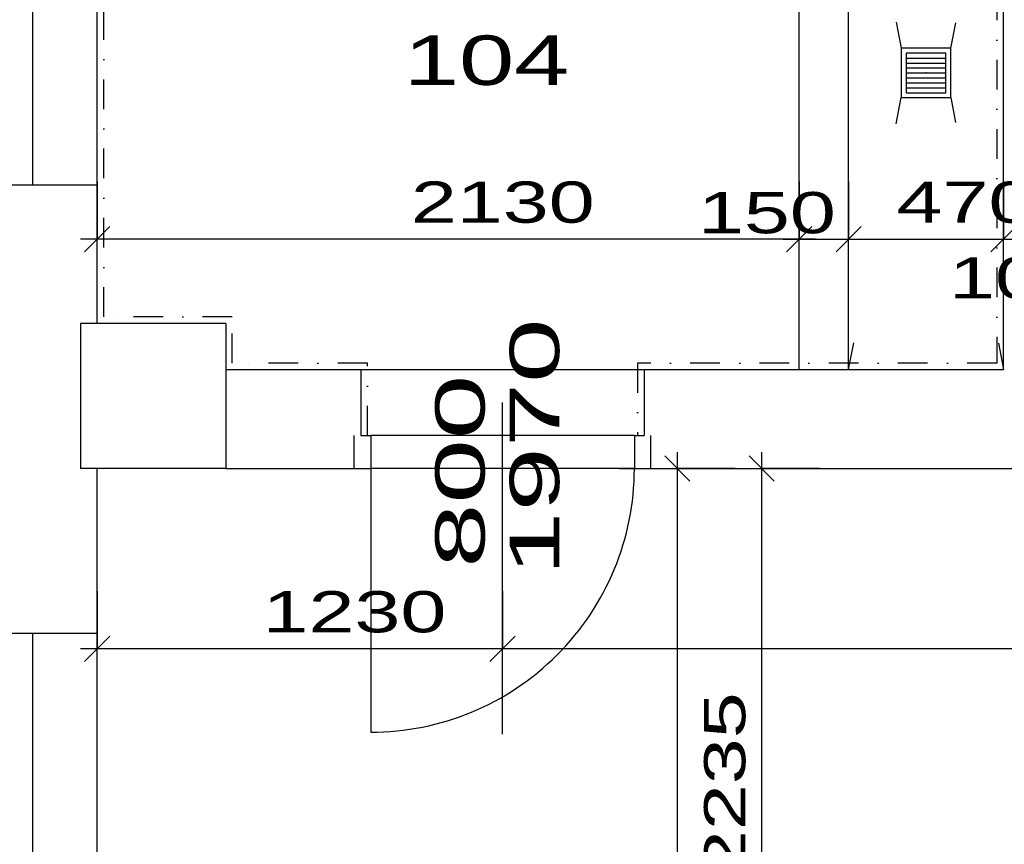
# Model space of a CAD drawing. Extents: x -196363 to 396902, y -489949 to -260582.
# Tile 19 of 256: x 15058 to 18045, y -381833 to -379332. Entities that reach past the tile are written whole.
import ezdxf

# ---------------------------------------------------------------- set-up
doc = ezdxf.new("R2010")
doc.units = 0
doc.header["$MEASUREMENT"] = 0
doc.linetypes.add('DOTDASH', pattern=[1, 0.3, -0.2, 0, -0.2, 0.3])
for name, color, linetype in [('dvere', 1, 'Continuous'), ('koty', 1, 'Continuous'), ('legenda', 1, 'Continuous'), ('noszdiv', 1, 'Continuous'), ('obklady', 14, 'Continuous'), ('okna', 2, 'Continuous'), ('popdver', 6, 'Continuous')]:
    doc.layers.add(name, color=color, linetype=linetype)
doc.styles.add('SPIRITTXTSTYLE1', font='ROMAN')
doc.styles.add('SPIRITTXTSTYLE2', font='txt')
doc.linetypes.add('CERCH2', pattern='A,0,-1,[17,dur+dsp vaclavov.shx,S=0.003401,R=0,X=-1,Y=0],0', length=1)
doc.dimstyles.new('SPIRITSTYLE158', dxfattribs={"dimtxt": 125, "dimasz": 12.7, "dimexe": 175, "dimexo": 7969.395996, "dimgap": 50, "dimtad": 1, "dimdec": 3, "dimzin": 0, "dimdsep": 46, "dimlunit": 7, "dimtxsty": 'SPIRITTXTSTYLE1', "dimblk1": '_TICKMARKS158', "dimblk2": '_TICKMARKS158', "dimsah": 1, "dimcen": 0.09, "dimdle": 50, "dimclrd": 1, "dimclre": 1, "dimclrt": 1, "dimadec": 0, "dimazin": 0, "dimtfac": 1, "dimtdec": 4, "dimtofl": 0, "dimtmove": 1, "dimatfit": 0, "dimfxl": 0, "dimtolj": 1, "dimtzin": 0, "dimarcsym": 0})
doc.dimstyles.new('SPIRITSTYLE26', dxfattribs={"dimtxt": 125, "dimasz": 12.7, "dimexe": 175, "dimexo": -175, "dimgap": 50, "dimtad": 1, "dimdec": 3, "dimzin": 0, "dimdsep": 46, "dimlunit": 7, "dimtxsty": 'SPIRITTXTSTYLE1', "dimblk1": '_TICKMARKS26', "dimblk2": '_TICKMARKS26', "dimsah": 1, "dimcen": 0.09, "dimdle": 50, "dimclrd": 1, "dimclre": 1, "dimclrt": 1, "dimadec": 0, "dimazin": 0, "dimtfac": 1, "dimtdec": 4, "dimtofl": 0, "dimtmove": 1, "dimatfit": 0, "dimfxl": 0, "dimtolj": 1, "dimtzin": 0, "dimarcsym": 0})
doc.dimstyles.new('SPIRITSTYLE64', dxfattribs={"dimtxt": 125, "dimasz": 12.7, "dimexe": 175, "dimexo": 1699.415771, "dimgap": 50, "dimtad": 1, "dimdec": 3, "dimzin": 0, "dimdsep": 46, "dimlunit": 7, "dimtxsty": 'SPIRITTXTSTYLE1', "dimblk1": '_TICKMARKS64', "dimblk2": '_TICKMARKS64', "dimsah": 1, "dimcen": 0.09, "dimdle": 50, "dimclrd": 1, "dimclre": 1, "dimclrt": 1, "dimadec": 0, "dimazin": 0, "dimtfac": 1, "dimtdec": 4, "dimtofl": 0, "dimtmove": 1, "dimatfit": 0, "dimfxl": 0, "dimtolj": 1, "dimtzin": 0, "dimarcsym": 0})
doc.dimstyles.new('SPIRITSTYLE65', dxfattribs={"dimtxt": 125, "dimasz": 12.7, "dimexe": 175, "dimexo": 2294.418213, "dimgap": 50, "dimtad": 1, "dimdec": 3, "dimzin": 0, "dimdsep": 46, "dimlunit": 7, "dimtxsty": 'SPIRITTXTSTYLE1', "dimblk1": '_TICKMARKS65', "dimblk2": '_TICKMARKS65', "dimsah": 1, "dimcen": 0.09, "dimdle": 50, "dimclrd": 1, "dimclre": 1, "dimclrt": 1, "dimadec": 0, "dimazin": 0, "dimtfac": 1, "dimtdec": 4, "dimtofl": 0, "dimtmove": 1, "dimatfit": 0, "dimfxl": 0, "dimtolj": 1, "dimtzin": 0, "dimarcsym": 0})
doc.dimstyles.new('SPIRITSTYLE80', dxfattribs={"dimtxt": 125, "dimasz": 12.7, "dimexe": 175, "dimexo": 145.885834, "dimgap": 50, "dimtad": 1, "dimdec": 3, "dimzin": 0, "dimdsep": 46, "dimlunit": 7, "dimtxsty": 'SPIRITTXTSTYLE1', "dimblk1": '_TICKMARKS80', "dimblk2": '_TICKMARKS80', "dimsah": 1, "dimcen": 0.09, "dimdle": 50, "dimclrd": 1, "dimclre": 1, "dimclrt": 1, "dimadec": 0, "dimazin": 0, "dimtfac": 1, "dimtdec": 4, "dimtofl": 0, "dimtmove": 1, "dimatfit": 0, "dimfxl": 0, "dimtolj": 1, "dimtzin": 0, "dimarcsym": 0})
doc.dimstyles.new('SPIRITSTYLE81', dxfattribs={"dimtxt": 125, "dimasz": 12.7, "dimexe": 175, "dimexo": 81.244827, "dimgap": 50, "dimtad": 1, "dimdec": 3, "dimzin": 0, "dimdsep": 46, "dimlunit": 7, "dimtxsty": 'SPIRITTXTSTYLE1', "dimblk1": '_TICKMARKS81', "dimblk2": '_TICKMARKS81', "dimsah": 1, "dimcen": 0.09, "dimdle": 50, "dimclrd": 1, "dimclre": 1, "dimclrt": 1, "dimadec": 0, "dimazin": 0, "dimtfac": 1, "dimtdec": 4, "dimtofl": 0, "dimtmove": 1, "dimatfit": 0, "dimfxl": 0, "dimtolj": 1, "dimtzin": 0, "dimarcsym": 0})
doc.dimstyles.new('SPIRITSTYLE84', dxfattribs={"dimtxt": 125, "dimasz": 12.7, "dimexe": 175, "dimexo": 329.502533, "dimgap": 50, "dimtad": 1, "dimdec": 3, "dimzin": 0, "dimdsep": 46, "dimlunit": 7, "dimtxsty": 'SPIRITTXTSTYLE1', "dimblk1": '_TICKMARKS84', "dimblk2": '_TICKMARKS84', "dimsah": 1, "dimcen": 0.09, "dimdle": 50, "dimclrd": 1, "dimclre": 1, "dimclrt": 1, "dimadec": 0, "dimazin": 0, "dimtfac": 1, "dimtdec": 4, "dimtofl": 0, "dimtmove": 1, "dimatfit": 0, "dimfxl": 0, "dimtolj": 1, "dimtzin": 0, "dimarcsym": 0})
doc.dimstyles.new('SPIRITSTYLE85', dxfattribs={"dimtxt": 125, "dimasz": 12.7, "dimexe": 175, "dimexo": 220.510742, "dimgap": 50, "dimtad": 1, "dimdec": 3, "dimzin": 0, "dimdsep": 46, "dimlunit": 7, "dimtxsty": 'SPIRITTXTSTYLE1', "dimblk1": '_TICKMARKS85', "dimblk2": '_TICKMARKS85', "dimsah": 1, "dimcen": 0.09, "dimdle": 50, "dimclrd": 1, "dimclre": 1, "dimclrt": 1, "dimadec": 0, "dimazin": 0, "dimtfac": 1, "dimtdec": 4, "dimtofl": 0, "dimtmove": 1, "dimatfit": 0, "dimfxl": 0, "dimtolj": 1, "dimtzin": 0, "dimarcsym": 0})

# ---------------------------------------------------------------- blocks, each defined once
blk = doc.blocks.new('_TICKMARKS64')
at = {"color": 1, "linetype": 'Continuous'}
blk.add_line((-3, -3), (3, 3), dxfattribs=at)
blk = doc.blocks.new('*D128')
at = {"color": 1, "linetype": 'Continuous', "ltscale": 300}
for p, q in [((13418.6, -378542.9, 1723.8), (13418.6, -380442.9, 1723.8)), ((13243.6, -378592.9, 1723.8), (13418.6, -378592.9, 1723.8)), ((13593.6, -378592.9, 1723.8), (13418.6, -378592.9, 1723.8)), ((13243.6, -380392.9, 1723.8), (13418.6, -380392.9, 1723.8)), ((13593.6, -380392.9, 1723.8), (13418.6, -380392.9, 1723.8))]:
    blk.add_line(p, q, dxfattribs=at)
at = {"color": 1, "linetype": 'Continuous', "ltscale": 300, "xscale": 12.69999980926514, "yscale": 12.69999980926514, "zscale": 12.69999980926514}
for p, rotation in [((13418.6, -378592.9, 1723.8), 90.00000250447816), ((13418.6, -380392.9, 1723.8), -90.00000250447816)]:
    blk.add_blockref('_TICKMARKS64', p, dxfattribs=dict(at, rotation=rotation))
at = {"color": 1, "linetype": 'Continuous', "ltscale": 300, "style": 'SPIRITTXTSTYLE1', "width": 1.5}
blk.add_text('1800', height=125, rotation=450, dxfattribs=at).set_placement((13368.6, -379606, 1723.8))
blk = doc.blocks.new('_TICKMARKS65')
at = {"color": 1, "linetype": 'Continuous'}
blk.add_line((-3, -3), (3, 3), dxfattribs=at)
blk = doc.blocks.new('*D129')
at = {"color": 1, "linetype": 'Continuous', "ltscale": 300}
for p, q in [((13418.6, -380342.9, 1723.8), (13418.6, -380742.9, 1723.8)), ((13243.6, -380392.9, 1723.8), (13418.6, -380392.9, 1723.8)), ((13593.6, -380392.9, 1723.8), (13418.6, -380392.9, 1723.8)), ((13243.6, -380692.9, 1723.8), (13418.6, -380692.9, 1723.8)), ((13593.6, -380692.9, 1723.8), (13418.6, -380692.9, 1723.8))]:
    blk.add_line(p, q, dxfattribs=at)
at = {"color": 1, "linetype": 'Continuous', "ltscale": 300, "xscale": 12.69999980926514, "yscale": 12.69999980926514, "zscale": 12.69999980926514}
for p, rotation in [((13418.6, -380392.9, 1723.8), 90.00000250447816), ((13418.6, -380692.9, 1723.8), -90.00000250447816)]:
    blk.add_blockref('_TICKMARKS65', p, dxfattribs=dict(at, rotation=rotation))
at = {"color": 1, "linetype": 'Continuous', "ltscale": 300, "style": 'SPIRITTXTSTYLE1', "width": 1.5}
blk.add_text('300', height=125, rotation=450, dxfattribs=at).set_placement((13368.6, -380632.2, 1723.8))
blk = doc.blocks.new('*D130')
at = {"color": 1, "linetype": 'Continuous', "ltscale": 300}
for p, q in [((13418.6, -380642.9, 1723.8), (13418.6, -385142.9, 1723.8)), ((13243.6, -380692.9, 1723.8), (13418.6, -380692.9, 1723.8)), ((13593.6, -380692.9, 1723.8), (13418.6, -380692.9, 1723.8)), ((13243.6, -385092.9, 1723.8), (13418.6, -385092.9, 1723.8)), ((13593.6, -385092.9, 1723.8), (13418.6, -385092.9, 1723.8))]:
    blk.add_line(p, q, dxfattribs=at)
at = {"color": 1, "linetype": 'Continuous', "ltscale": 300, "xscale": 12.69999980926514, "yscale": 12.69999980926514, "zscale": 12.69999980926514}
for p, rotation in [((13418.6, -380692.9, 1723.8), 90.00000250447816), ((13418.6, -385092.9, 1723.8), -90.00000250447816)]:
    blk.add_blockref('_TICKMARKS64', p, dxfattribs=dict(at, rotation=rotation))
at = {"color": 1, "linetype": 'Continuous', "ltscale": 300, "style": 'SPIRITTXTSTYLE1', "width": 1.5}
blk.add_text('4400', height=125, rotation=450, dxfattribs=at).set_placement((13368.6, -383011.9, 1723.8))
blk = doc.blocks.new('_TICKMARKS80')
at = {"color": 1, "linetype": 'Continuous'}
blk.add_line((-3, -3), (3, 3), dxfattribs=at)
blk = doc.blocks.new('*D169')
at = {"color": 1, "linetype": 'Continuous', "ltscale": 300}
for p, q in [((17309.6, -382977.9, 1723.8), (17309.6, -380642.9, 1723.8)), ((17134.6, -380692.9, 1723.8), (17309.6, -380692.9, 1723.8)), ((17484.6, -380692.9, 1723.8), (17309.6, -380692.9, 1723.8)), ((17134.6, -382927.9, 1723.8), (17309.6, -382927.9, 1723.8)), ((17484.6, -382927.9, 1723.8), (17309.6, -382927.9, 1723.8))]:
    blk.add_line(p, q, dxfattribs=at)
at = {"color": 1, "linetype": 'Continuous', "ltscale": 300, "xscale": 12.69999980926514, "yscale": 12.69999980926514, "zscale": 12.69999980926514}
for p, rotation in [((17309.6, -380692.9, 1723.8), 90.00000250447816), ((17309.6, -382927.9, 1723.8), 270.0000006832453)]:
    blk.add_blockref('_TICKMARKS80', p, dxfattribs=dict(at, rotation=rotation))
at = {"color": 1, "linetype": 'Continuous', "ltscale": 300, "style": 'SPIRITTXTSTYLE1', "width": 1.5}
blk.add_text('2235', height=125, rotation=90, dxfattribs=at).set_placement((17259.6, -381929.5, 1723.8))
blk = doc.blocks.new('_TICKMARKS81')
at = {"color": 1, "linetype": 'Continuous'}
blk.add_line((-3, -3), (3, 3), dxfattribs=at)
blk = doc.blocks.new('*D170')
at = {"color": 1, "linetype": 'Continuous', "ltscale": 300}
for p, q in [((17053.4, -380642.9, 1723.8), (17053.4, -385142.9, 1723.8)), ((16878.4, -380692.9, 1723.8), (17053.4, -380692.9, 1723.8)), ((17228.4, -380692.9, 1723.8), (17053.4, -380692.9, 1723.8)), ((16878.4, -385092.9, 1723.8), (17053.4, -385092.9, 1723.8)), ((17228.4, -385092.9, 1723.8), (17053.4, -385092.9, 1723.8))]:
    blk.add_line(p, q, dxfattribs=at)
at = {"color": 1, "linetype": 'Continuous', "ltscale": 300, "xscale": 12.69999980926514, "yscale": 12.69999980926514, "zscale": 12.69999980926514}
for p, rotation in [((17053.4, -380692.9, 1723.8), 90.00000250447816), ((17053.4, -385092.9, 1723.8), -90.00000250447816)]:
    blk.add_blockref('_TICKMARKS81', p, dxfattribs=dict(at, rotation=rotation))
at = {"color": 1, "linetype": 'Continuous', "ltscale": 300, "style": 'SPIRITTXTSTYLE1', "width": 1.5}
blk.add_text('4400', height=125, rotation=450, dxfattribs=at).set_placement((17003.4, -383011.9, 1723.8))
blk = doc.blocks.new('_TICKMARKS26')
at = {"color": 1, "linetype": 'Continuous'}
blk.add_line((-3, -3), (3, 3), dxfattribs=at)
blk = doc.blocks.new('*D174')
at = {"color": 1, "linetype": 'Continuous', "ltscale": 300}
for p, q in [((16523, -381064.9, 1723.8), (16523, -381239.9, 1723.8)), ((19848, -381064.9, 1723.8), (19848, -381239.9, 1723.8)), ((19898, -381239.9, 1723.8), (16473, -381239.9, 1723.8)), ((16523, -381414.9, 1723.8), (16523, -381239.9, 1723.8)), ((19848, -381414.9, 1723.8), (19848, -381239.9, 1723.8))]:
    blk.add_line(p, q, dxfattribs=at)
at = {"color": 1, "linetype": 'Continuous', "ltscale": 300, "xscale": 12.69999980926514, "yscale": 12.69999980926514, "zscale": 12.69999980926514}
for p, rotation in [((16523, -381239.9, 1723.8), 180.0000050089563), ((19848, -381239.9, 1723.8), 360.0000100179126)]:
    blk.add_blockref('_TICKMARKS26', p, dxfattribs=dict(at, rotation=rotation))
at = {"color": 1, "linetype": 'Continuous', "ltscale": 300, "style": 'SPIRITTXTSTYLE1', "width": 1.5}
blk.add_text('3325', height=125, rotation=360, dxfattribs=at).set_placement((18066.5, -381190, 1723.8))
blk = doc.blocks.new('*D175')
at = {"color": 1, "linetype": 'Continuous', "ltscale": 300}
for p, q in [((15293, -381064.9, 1723.8), (15293, -381239.9, 1723.8)), ((16523, -381064.9, 1723.8), (16523, -381239.9, 1723.8)), ((16573, -381239.9, 1723.8), (15243, -381239.9, 1723.8)), ((15293, -381414.9, 1723.8), (15293, -381239.9, 1723.8)), ((16523, -381414.9, 1723.8), (16523, -381239.9, 1723.8))]:
    blk.add_line(p, q, dxfattribs=at)
at = {"color": 1, "linetype": 'Continuous', "ltscale": 300, "xscale": 12.69999980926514, "yscale": 12.69999980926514, "zscale": 12.69999980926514}
for p, rotation in [((15293, -381239.9, 1723.8), 180.0000050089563), ((16523, -381239.9, 1723.8), 360.0000100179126)]:
    blk.add_blockref('_TICKMARKS26', p, dxfattribs=dict(at, rotation=rotation))
at = {"color": 1, "linetype": 'Continuous', "ltscale": 300, "style": 'SPIRITTXTSTYLE1', "width": 1.5}
blk.add_text('1230', height=125, rotation=360, dxfattribs=at).set_placement((15794.9, -381190, 1723.8))
blk = doc.blocks.new('_TICKMARKS84')
at = {"color": 1, "linetype": 'Continuous'}
blk.add_line((-3, -3), (3, 3), dxfattribs=at)
blk = doc.blocks.new('*D176')
at = {"color": 1, "linetype": 'Continuous', "ltscale": 300}
for p, q in [((17423, -379822.4, 1723.8), (17423, -379997.4, 1723.8)), ((17573, -379822.4, 1723.8), (17573, -379997.4, 1723.8)), ((17373, -379997.4, 1723.8), (17623, -379997.4, 1723.8)), ((17423, -380172.4, 1723.8), (17423, -379997.4, 1723.8)), ((17573, -380172.4, 1723.8), (17573, -379997.4, 1723.8))]:
    blk.add_line(p, q, dxfattribs=at)
at = {"color": 1, "linetype": 'Continuous', "ltscale": 300, "xscale": 12.69999980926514, "yscale": 12.69999980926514, "zscale": 12.69999980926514, "rotation": 180.0000050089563}
blk.add_blockref('_TICKMARKS84', (17423, -379997.4, 1723.8), dxfattribs=at)
at = {"color": 1, "linetype": 'Continuous', "ltscale": 300, "xscale": 12.69999980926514, "yscale": 12.69999980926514, "zscale": 12.69999980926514}
blk.add_blockref('_TICKMARKS84', (17573, -379997.4, 1723.8), dxfattribs=at)
at = {"color": 1, "linetype": 'Continuous', "ltscale": 300, "style": 'SPIRITTXTSTYLE1', "width": 1.5}
blk.add_text('150', height=125, dxfattribs=at).set_placement((17115.9, -379979.4, 1723.8))
blk = doc.blocks.new('*D177')
at = {"color": 1, "linetype": 'Continuous', "ltscale": 300}
for p, q in [((17573, -379822.4, 1723.8), (17573, -379997.4, 1723.8)), ((18043, -379822.4, 1723.8), (18043, -379997.4, 1723.8)), ((17523, -379997.4, 1723.8), (18093, -379997.4, 1723.8)), ((17573, -380172.4, 1723.8), (17573, -379997.4, 1723.8)), ((18043, -380172.4, 1723.8), (18043, -379997.4, 1723.8))]:
    blk.add_line(p, q, dxfattribs=at)
at = {"color": 1, "linetype": 'Continuous', "ltscale": 300, "xscale": 12.69999980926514, "yscale": 12.69999980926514, "zscale": 12.69999980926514, "rotation": 180.0000050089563}
blk.add_blockref('_TICKMARKS26', (17573, -379997.4, 1723.8), dxfattribs=at)
at = {"color": 1, "linetype": 'Continuous', "ltscale": 300, "xscale": 12.69999980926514, "yscale": 12.69999980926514, "zscale": 12.69999980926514}
blk.add_blockref('_TICKMARKS26', (18043, -379997.4, 1723.8), dxfattribs=at)
at = {"color": 1, "linetype": 'Continuous', "ltscale": 300, "style": 'SPIRITTXTSTYLE1', "width": 1.5}
blk.add_text('470', height=125, dxfattribs=at).set_placement((17718.7, -379947.4, 1723.8))
blk = doc.blocks.new('*D178')
at = {"color": 1, "linetype": 'Continuous', "ltscale": 300}
for p, q in [((18043, -379822.4, 1723.8), (18043, -379997.4, 1723.8)), ((18148, -379822.4, 1723.8), (18148, -379997.4, 1723.8)), ((17993, -379997.4, 1723.8), (18198, -379997.4, 1723.8)), ((18043, -380172.4, 1723.8), (18043, -379997.4, 1723.8)), ((18148, -380172.4, 1723.8), (18148, -379997.4, 1723.8))]:
    blk.add_line(p, q, dxfattribs=at)
at = {"color": 1, "linetype": 'Continuous', "ltscale": 300, "xscale": 12.69999980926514, "yscale": 12.69999980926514, "zscale": 12.69999980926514, "rotation": 180.0000050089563}
blk.add_blockref('_TICKMARKS26', (18043, -379997.4, 1723.8), dxfattribs=at)
at = {"color": 1, "linetype": 'Continuous', "ltscale": 300, "xscale": 12.69999980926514, "yscale": 12.69999980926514, "zscale": 12.69999980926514}
blk.add_blockref('_TICKMARKS26', (18148, -379997.4, 1723.8), dxfattribs=at)
at = {"color": 1, "linetype": 'Continuous', "ltscale": 300, "style": 'SPIRITTXTSTYLE1', "width": 1.5}
blk.add_text('105', height=125, dxfattribs=at).set_placement((17877.8, -380177.2, 1723.8))
blk = doc.blocks.new('_TICKMARKS85')
at = {"color": 1, "linetype": 'Continuous'}
blk.add_line((-3, -3), (3, 3), dxfattribs=at)
blk = doc.blocks.new('*D182')
at = {"color": 1, "linetype": 'Continuous', "ltscale": 300}
for p, q in [((15293, -379822.4, 1723.8), (15293, -379997.4, 1723.8)), ((17423, -379822.4, 1723.8), (17423, -379997.4, 1723.8)), ((17473, -379997.4, 1723.8), (15243, -379997.4, 1723.8)), ((15293, -380172.4, 1723.8), (15293, -379997.4, 1723.8)), ((17423, -380172.4, 1723.8), (17423, -379997.4, 1723.8))]:
    blk.add_line(p, q, dxfattribs=at)
at = {"color": 1, "linetype": 'Continuous', "ltscale": 300, "xscale": 12.69999980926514, "yscale": 12.69999980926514, "zscale": 12.69999980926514}
for p, rotation in [((15293, -379997.4, 1723.8), 180.0000050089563), ((17423, -379997.4, 1723.8), 360.0000100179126)]:
    blk.add_blockref('_TICKMARKS85', p, dxfattribs=dict(at, rotation=rotation))
at = {"color": 1, "linetype": 'Continuous', "ltscale": 300, "style": 'SPIRITTXTSTYLE1', "width": 1.5}
blk.add_text('2130', height=125, rotation=360, dxfattribs=at).set_placement((16244.9, -379947.4, 1723.8))
blk = doc.blocks.new('_TICKMARKS158')
at = {"color": 1, "linetype": 'Continuous'}
blk.add_line((-3, -3), (3, 3), dxfattribs=at)
blk = doc.blocks.new('*D306')
at = {"color": 1, "linetype": 'Continuous', "ltscale": 300}
for p, q in [((12718.6, -370192.9, 1723.8), (12718.6, -387172.9, 1723.8)), ((12543.6, -370242.9, 1723.8), (12718.6, -370242.9, 1723.8)), ((12893.6, -370242.9, 1723.8), (12718.6, -370242.9, 1723.8)), ((12543.6, -387122.9, 1723.8), (12718.6, -387122.9, 1723.8)), ((12893.6, -387122.9, 1723.8), (12718.6, -387122.9, 1723.8))]:
    blk.add_line(p, q, dxfattribs=at)
at = {"color": 1, "linetype": 'Continuous', "ltscale": 300, "xscale": 12.69999980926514, "yscale": 12.69999980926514, "zscale": 12.69999980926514}
for p, rotation in [((12718.6, -370242.9, 1723.8), 90.00000250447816), ((12718.6, -387122.9, 1723.8), -90.00000250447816)]:
    blk.add_blockref('_TICKMARKS158', p, dxfattribs=dict(at, rotation=rotation))
at = {"color": 1, "linetype": 'Continuous', "ltscale": 300, "style": 'SPIRITTXTSTYLE1', "width": 1.5}
blk.add_text('16880', height=125, rotation=450, dxfattribs=at).set_placement((12668.6, -378825.8, 1723.8))

msp = doc.modelspace()

# ---------------------------------------------------------------- linework, layer by layer
at = {"layer": 'dvere', "color": 7, "linetype": 'Continuous', "ltscale": 304.799988}
for p, q in [((16073.00391, -380692.90625, 1723.80005), (16073.00391, -380592.90625, 1723.80005)), ((16973.00391, -380692.90625, 1723.80005), (16972.99219, -380592.875, 1723.80005))]:
    msp.add_line(p, q, dxfattribs=at)
at = {"layer": 'dvere', "color": 7, "linetype": 'Continuous', "ltscale": 330}
for p, q in [((16922.99805, -380592.875, 1723.80005), (16122.99707, -380592.90625, 1723.80005)), ((16922.99805, -380692.90625, 1723.80005), (16122.99707, -380692.90625, 1723.80005))]:
    msp.add_line(p, q, dxfattribs=at)
at = {"layer": 'dvere', "color": 7, "linetype": 'Continuous', "ltscale": 300}
msp.add_line((16122.99707, -380692.90625, 3447.6001), (16122.99707, -381492.90625, 3447.6001), dxfattribs=at)
msp.add_arc((16122.99707, -380692.90625, 3447.6001), 800.00055, 270.00000068, 360.00001002, dxfattribs=at)
at = {"layer": 'dvere', "color": 7, "linetype": 'Continuous', "ltscale": 250}
msp.add_point((16522.99805, -380592.90625, 1723.80005), dxfattribs=at)
at = {"layer": 'dvere', "color": 7, "linetype": 'Continuous', "ltscale": 300}
msp.add_point((16522.99805, -380692.90625, 3447.6001), dxfattribs=at)
at = {"layer": 'noszdiv', "color": 1, "linetype": 'Continuous', "ltscale": 300}
for p, q in [((17423.01172, -380392.90625, 2623.80005), (17423.01172, -378592.90625, 2623.80005)), ((17573.00586, -380392.90625, 2623.80005), (17573.00586, -378592.90625, 2623.80005)), ((18043.00391, -380392.90625, 2623.80005), (18043.00391, -378592.90625, 2623.80005)), ((14823.00879, -379832.90625, 2623.80005), (15293.00781, -379832.90625, 2623.80005)), ((15293.00781, -380252.875, 2623.80005), (15293.00781, -379832.90625, 2623.80005)), ((15293.00781, -380252.875, 2623.80005), (15243.00098, -380252.875, 2623.80005)), ((15243.00098, -380252.875, 2623.80005), (15243.00098, -380692.90625, 2623.80005)), ((15683.01172, -380252.875, 2623.80005), (15293.00781, -380252.875, 2623.80005)), ((15683.01172, -380252.875, 2623.80005), (15683.01172, -380392.90625, 2623.80005)), ((15683.01172, -380392.90625, 2623.80005), (15683.01172, -380692.90625, 2623.80005)), ((15683.01172, -380392.90625, 2623.80005), (16093.00879, -380392.90625, 2623.80005)), ((16093.00879, -380392.90625, 2623.80005), (16093.00879, -380592.90625, 2623.80005)), ((16953.01172, -380392.90625, 2623.80005), (18043.00391, -380392.90625, 2623.80005)), ((16953.01172, -380392.90625, 2623.80005), (16953.01172, -380592.90625, 2623.80005)), ((16093.00879, -380592.90625, 2623.80005), (16122.99707, -380592.90625, 2623.80005)), ((16122.99707, -380592.90625, 2623.80005), (16122.99707, -380692.90625, 2623.80005)), ((16922.99805, -380592.90625, 2623.80005), (16953.01172, -380592.90625, 2623.80005)), ((16922.99805, -380592.90625, 2623.80005), (16922.99805, -380692.90625, 2623.80005)), ((15293.00781, -380692.90625, 2623.80005), (15243.00098, -380692.90625, 2623.80005)), ((15683.01172, -380692.90625, 2623.80005), (15293.00781, -380692.90625, 2623.80005)), ((15293.00781, -381192.875, 2623.80005), (15293.00781, -380692.90625, 2623.80005)), ((15683.01172, -380692.90625, 2623.80005), (16093.00879, -380692.90625, 2623.80005)), ((16093.00879, -380692.90625, 2623.80005), (16122.99707, -380692.90625, 2623.80005)), ((16922.99805, -380692.90625, 2623.80005), (16953.01172, -380692.90625, 2623.80005)), ((16953.01172, -380692.90625, 2623.80005), (19418.00195, -380692.90625, 2623.80005)), ((14823.00879, -381192.875, 2623.80005), (15293.00781, -381192.875, 2623.80005))]:
    msp.add_line(p, q, dxfattribs=at)
at = {"layer": 'noszdiv', "color": 1, "linetype": 'CERCH2', "ltscale": 300}
msp.add_line((16093.00879, -380392.90625, 2623.80005), (16953.01172, -380392.90625, 2623.80005), dxfattribs=at)
at = {"layer": 'obklady', "color": 14, "linetype": 'DOTDASH', "ltscale": 300}
for p, q in [((15313.0127, -380232.90625, 4347.59961), (15313, -378612.90625, 4347.59961)), ((18023, -378612.90625, 4347.59961), (18023, -380372.90625, 4347.59961)), ((15703.0166, -380232.90625, 4347.59961), (15313.0127, -380232.90625, 4347.59961)), ((15703.0166, -380372.90625, 4347.59961), (15703.0166, -380232.90625, 4347.59961)), ((16113.01367, -380372.90625, 4347.59961), (15703.0166, -380372.90625, 4347.59961)), ((16113.01367, -380592.90625, 4347.59961), (16113.01367, -380372.90625, 4347.59961)), ((18023, -380372.90625, 4347.59961), (16933.00586, -380372.90625, 4347.59961)), ((16933.00586, -380372.90625, 4347.59961), (16933.00586, -380592.90625, 4347.59961))]:
    msp.add_line(p, q, dxfattribs=at)
at = {"layer": 'obklady', "color": 14, "linetype": 'Continuous', "ltscale": 300}
for p, q in [((17717.80273, -379339.46875, 4347.59961), (17733.01953, -379417.9375, 4347.59961)), ((17882.98828, -379417.9375, 4347.59961), (17897.94727, -379340.8125, 4347.59961)), ((17883.00195, -379417.9375, 4347.59961), (17733.00781, -379417.9375, 4347.59961)), ((17733.00781, -379417.9375, 4347.59961), (17733.00781, -379567.9375, 4347.59961)), ((17748.00195, -379432.9375, 4347.59961), (17748.00195, -379552.90625, 4347.59961)), ((17868.00781, -379432.9375, 4347.59961), (17748.00195, -379432.9375, 4347.59961)), ((17868.00781, -379552.90625, 4347.59961), (17868.00781, -379432.9375, 4347.59961)), ((17883.00195, -379567.9375, 4347.59961), (17883.00195, -379417.9375, 4347.59961)), ((17748.00195, -379447.875, 4347.59961), (17868.00781, -379447.875, 4347.59961)), ((17748.00195, -379462.875, 4347.59961), (17868.00781, -379462.875, 4347.59961)), ((17748.00195, -379477.875, 4347.59961), (17868.00781, -379477.875, 4347.59961)), ((17748.00195, -379492.90625, 4347.59961), (17868.00781, -379492.90625, 4347.59961)), ((17748.00195, -379507.90625, 4347.59961), (17868.00781, -379507.90625, 4347.59961)), ((17748.00195, -379522.90625, 4347.59961), (17868.00781, -379522.90625, 4347.59961)), ((17748.00195, -379537.90625, 4347.59961), (17868.00781, -379537.90625, 4347.59961)), ((17748.00195, -379552.90625, 4347.59961), (17868.00781, -379552.90625, 4347.59961)), ((17717.66602, -379647, 4347.59961), (17733.00781, -379567.9375, 4347.59961)), ((17733.00781, -379567.9375, 4347.59961), (17883.00195, -379567.9375, 4347.59961)), ((17883.00195, -379567.9375, 4347.59961), (17897.58594, -379643.15625, 4347.59961)), ((17573.00586, -380392.90625, 4347.59961), (17588.70703, -380311.96875, 4347.59961)), ((18027.43945, -380312.65625, 4347.59961), (18043.00391, -380392.90625, 4347.59961))]:
    msp.add_line(p, q, dxfattribs=at)
msp.add_point((17808.00391, -379492.9375, 4347.59961), dxfattribs=at)
at = {"layer": 'okna', "color": 7, "linetype": 'Continuous', "ltscale": 300}
for p, q in [((15098.01758, -379832.90625, 5247.6001), (15098.01758, -378962.90625, 5247.6001)), ((15293.00781, -379832.90625, 5171.3999), (15293.00781, -378962.90625, 5171.3999)), ((15098.01758, -383592.875, 3523.80005), (15098.01758, -381192.875, 3523.80005)), ((15293.00781, -383592.875, 3447.6001), (15293.00781, -381192.875, 3447.6001))]:
    msp.add_line(p, q, dxfattribs=at)
at = {"layer": 'popdver', "color": 6, "linetype": 'Continuous', "ltscale": 250}
msp.add_line((16522.99805, -381498.5625, 1723.80005), (16522.99805, -380492.65625, 1723.80005), dxfattribs=at)
at = {"layer": 'popdver', "color": 6, "linetype": 'Continuous', "ltscale": 304.799988}
msp.add_point((16522.99805, -380692.90625, 1723.80005), dxfattribs=at)
at = {"layer": 'popdver', "color": 6, "linetype": 'Continuous', "ltscale": 250}
msp.add_point((16522.99805, -380692.90625, 1723.80005), dxfattribs=at)

# ---------------------------------------------------------------- texts
at = {"layer": 'legenda', "color": 1, "linetype": 'Continuous', "ltscale": 300, "style": 'SPIRITTXTSTYLE2', "width": 1.5}
msp.add_text('104', height=150, dxfattribs=at).set_placement((16223.7666, -379529.4375, 1723.80005))
at = {"layer": 'popdver', "color": 6, "linetype": 'Continuous', "ltscale": 250, "style": 'SPIRITTXTSTYLE1', "width": 1.75}
for s, p in [('1970', (16694.91992, -381018.84375)), ('800', (16468.88672, -380994.4375))]:
    msp.add_text(s, height=150, rotation=90.0000025, dxfattribs=at).set_placement(p)

# ---------------------------------------------------------------- dimensions: what is measured, and where the dimension line sits
at = {"layer": 'koty', "color": 1, "linetype": 'Continuous', "ltscale": 300}
for base, p1, p2, angle, dimstyle, picture, middle in [((12718.603515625, -370242.90625, 1723.8000488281), (20863, -370242.90625, 1723.8000488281), (14823.0087890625, -387122.875, 1723.8000488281), 90.0000025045, 'SPIRITSTYLE158', '*D306', (12718.603515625, -378682.90625, 1723.8000488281)), ((13418.5918, -378592.90625, 1723.80005), (15293.00781, -378592.90625, 1723.80005), (15683.01172, -380392.90625, 1723.80005), 90.0000025, 'SPIRITSTYLE64', '*D128', (13418.5918, -379492.90625, 1723.80005)), ((13418.5918, -380392.90625, 1723.80005), (15888.00977, -380392.90625, 1723.80005), (15683.01172, -380692.90625, 1723.80005), 90.0000025, 'SPIRITSTYLE65', '*D129', (13418.5918, -380542.90625, 1723.80005)), ((13418.5918, -380692.90625, 1723.80005), (15293.00781, -380692.90625, 1723.80005), (15293.00781, -385092.90625, 1723.80005), 90.0000025, 'SPIRITSTYLE64', '*D130', (13418.5918, -382892.90625, 1723.80005)), ((17053.37109, -380692.90625, 1723.80005), (17309.61719, -380692.90625, 1723.80005), (17309.61719, -385092.90625, 1723.80005), 90.0000025, 'SPIRITSTYLE81', '*D170', (17053.37109, -382892.90625, 1723.80005)), ((17309.61719, -382927.9375, 1723.80005), (17630.50195, -382927.9375, 1723.80005), (17630.50195, -380692.90625, 1723.80005), 90.0000025, 'SPIRITSTYLE80', '*D169', (17309.61719, -381810.40625, 1723.80005))]:
    dim = msp.add_linear_dim(base=base, p1=p1, p2=p2, angle=angle, dimstyle=dimstyle, dxfattribs=at)
    dim.commit()
    dim.dimension.update_dxf_attribs({"geometry": picture, "text_midpoint": middle})
for base, p1, p2, dimstyle, picture, middle in [((17423.01172, -379997.40625, 1723.80005), (17423.01172, -379492.90625, 1723.80005), (17573.00586, -379492.90625, 1723.80005), 'SPIRITSTYLE84', '*D176', (17264.68945, -379979.40625)), ((18043.00391, -379997.40625, 1723.80005), (18043.00391, -379997.40625, 1723.80005), (18148.00195, -379997.40625, 1723.80005), 'SPIRITSTYLE26', '*D178', (18020.69922, -380177.25))]:
    dim = msp.add_linear_dim(base=base, p1=p1, p2=p2, dimstyle=dimstyle, dxfattribs=at)
    dim.commit()
    dim.dimension.update_dxf_attribs({"geometry": picture, "text_midpoint": middle, "dimtype": 160})
for base, p1, p2, dimstyle, picture, middle in [((17423.01172, -379997.40625, 1723.80005), (17423.01172, -380392.90625, 1723.80005), (15293.00781, -379832.90625, 1723.80005), 'SPIRITSTYLE85', '*D182', (16358.00977, -379997.40625, 1723.80005)), ((17573.00586, -379997.40625, 1723.80005), (17573.00586, -379997.40625, 1723.80005), (18043.00391, -379997.40625, 1723.80005), 'SPIRITSTYLE26', '*D177', (17808.00391, -379997.40625, 1723.80005)), ((16522.99805, -381239.9375, 1723.80005), (16522.99805, -381239.9375, 1723.80005), (15293.00781, -381239.9375, 1723.80005), 'SPIRITSTYLE26', '*D175', (15908.00293, -381239.9375, 1723.80005)), ((19848.01562, -381239.9375, 1723.80005), (19848.01562, -381239.9375, 1723.80005), (16522.99805, -381239.9375, 1723.80005), 'SPIRITSTYLE26', '*D174', (18185.50781, -381239.9375, 1723.80005))]:
    dim = msp.add_linear_dim(base=base, p1=p1, p2=p2, dimstyle=dimstyle, dxfattribs=at)
    dim.commit()
    dim.dimension.update_dxf_attribs({"geometry": picture, "text_midpoint": middle})

doc.saveas('drawing.dxf')
